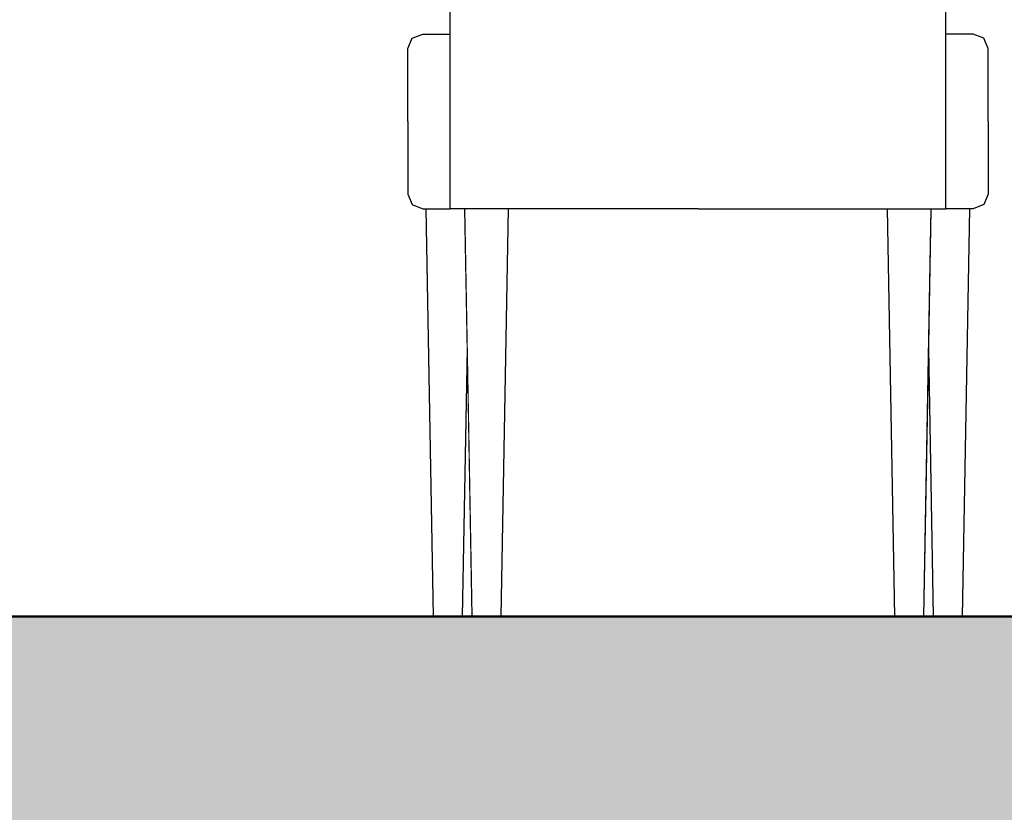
# Model space of a CAD drawing. Header units: millimetres. Extents: x -25478 to 4005, y -8416 to 11348.
# Tile 191 of 256: x -7248 to -6572, y 3346 to 3890. Entities that reach past the tile are written whole.
import ezdxf

# ---------------------------------------------------------------- set-up
doc = ezdxf.new("R2010")
doc.units = ezdxf.units.MM
doc.header["$MEASUREMENT"] = 0
doc.linetypes.add('Wipeout_Contour', pattern=[1000, 0, -1000])
for name, color, linetype in [('POHLED ZÁPADNÍ_1_Konstrukce - nosné', 7, 'Continuous'), ('POHLED ZÁPADNÍ_1_Nové_Konstrukce - krov', 7, 'Continuous'), ('POHLED ZÁPADNÍ_1_Nové_Výplně - Povrchové', 7, 'Continuous'), ('POHLED ZÁPADNÍ_1_Výplně - Povrchové', 7, 'Continuous'), ('POHLED ZÁPADNÍ_1_Výplně – Řezové', 7, 'Continuous')]:
    doc.layers.add(name, color=color, linetype=linetype)

msp = doc.modelspace()

# ---------------------------------------------------------------- wipeouts: each hides what was drawn before it
at = {"color": 254, "linetype": 'Wipeout_Contour', "lineweight": 0, "ltscale": 1235219.686544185}
msp.add_wipeout([(-10530.71, 6480), (-10530.71, 6166.67), (-10528.36, 6166.67), (-10528.36, 4355), (-10500.71, 4355), (-10500.71, 4330), (-10528.36, 4330), (-10528.36, 3480), (-9026.12, 3480), (-9031.12, 3760), (-9033.35, 3760), (-9040.66, 3762.93), (-9043.69, 3770), (-9043.69, 3870), (-9040.66, 3877.07), (-9033.35, 3880), (-9014.54, 3880), (-9014.54, 4280), (-8674.54, 4280), (-8674.54, 3880), (-8655.74, 3880), (-8648.43, 3877.07), (-8645.4, 3870), (-8645.4, 3770), (-8648.43, 3762.93), (-8655.74, 3760), (-8657.97, 3760), (-8662.97, 3480), (-8323.45, 3480), (-8328.45, 3760), (-8330.68, 3760), (-8338, 3762.93), (-8341.02, 3770), (-8341.02, 3870), (-8338, 3877.07), (-8330.68, 3880), (-8311.88, 3880), (-8311.88, 4280), (-7971.88, 4280), (-7971.88, 3880), (-7953.07, 3880), (-7945.76, 3877.07), (-7942.73, 3870), (-7942.73, 3770), (-7945.76, 3762.93), (-7953.07, 3760), (-7955.31, 3760), (-7960.31, 3480), (-7651.16, 3480), (-7656.16, 3760), (-7658.39, 3760), (-7665.7, 3762.93), (-7668.73, 3770), (-7668.73, 3870), (-7665.7, 3877.07), (-7658.39, 3880), (-7639.58, 3880), (-7639.58, 4280), (-7299.58, 4280), (-7299.58, 3880), (-7280.78, 3880), (-7273.47, 3877.07), (-7270.44, 3870), (-7270.44, 3770), (-7273.47, 3762.93), (-7280.78, 3760), (-7283.01, 3760), (-7288.01, 3480), (-6964.1, 3480), (-6969.1, 3760), (-6971.34, 3760), (-6978.65, 3762.93), (-6981.68, 3770), (-6981.68, 3870), (-6978.65, 3877.07), (-6971.34, 3880), (-6952.53, 3880), (-6952.53, 4280), (-6612.53, 4280), (-6612.53, 3880), (-6593.73, 3880), (-6586.42, 3877.07), (-6583.39, 3870), (-6583.39, 3770), (-6586.42, 3762.93), (-6593.73, 3760), (-6595.96, 3760), (-6600.96, 3480), (-4696.21, 3480), (-4701.21, 3760), (-4703.45, 3760), (-4710.76, 3762.93), (-4713.79, 3770), (-4713.79, 3870), (-4710.76, 3877.07), (-4703.45, 3880), (-4684.64, 3880), (-4684.64, 4280), (-4344.64, 4280), (-4344.64, 3880), (-4325.84, 3880), (-4318.53, 3877.07), (-4315.5, 3870), (-4315.5, 3770), (-4318.53, 3762.93), (-4325.84, 3760), (-4328.07, 3760), (-4333.07, 3480), (-3993.55, 3480), (-3998.55, 3760), (-4000.78, 3760), (-4008.09, 3762.93), (-4011.12, 3770), (-4011.12, 3870), (-4008.09, 3877.07), (-4000.78, 3880), (-3981.98, 3880), (-3981.98, 4280), (-3641.98, 4280), (-3641.98, 3880), (-3623.17, 3880), (-3615.86, 3877.07), (-3612.83, 3870), (-3612.83, 3770), (-3615.86, 3762.93), (-3623.17, 3760), (-3625.4, 3760), (-3630.4, 3480), (-3349.22, 3480), (-3354.22, 3760), (-3356.45, 3760), (-3363.76, 3762.93), (-3366.79, 3770), (-3366.79, 3870), (-3363.76, 3877.07), (-3356.45, 3880), (-3337.64, 3880), (-3337.64, 4280), (-2997.64, 4280), (-2997.64, 3880), (-2978.84, 3880), (-2971.53, 3877.07), (-2968.5, 3870), (-2968.5, 3770), (-2971.53, 3762.93), (-2978.84, 3760), (-2981.07, 3760), (-2986.07, 3480), (-2662.17, 3480), (-2667.17, 3760), (-2669.4, 3760), (-2676.71, 3762.93), (-2679.74, 3770), (-2679.74, 3870), (-2676.71, 3877.07), (-2669.4, 3880), (-2650.59, 3880), (-2650.59, 4280), (-2310.59, 4280), (-2310.59, 3880), (-2291.79, 3880), (-2284.48, 3877.07), (-2281.45, 3870), (-2281.45, 3770), (-2284.48, 3762.93), (-2291.79, 3760), (-2294.02, 3760), (-2299.02, 3480), (-771.45, 3480), (-771.45, 4330), (-801.45, 4330), (-801.45, 4355), (-771.45, 4355), (-771.45, 6480)], dxfattribs=at).dxf.layer = 'POHLED ZÁPADNÍ_1_Výplně - Povrchové'

# ---------------------------------------------------------------- next in the draw order: wipeouts: each hides what was drawn before it
at = {"color": 254, "linetype": 'Wipeout_Contour', "lineweight": 0, "ltscale": 31781.295976}
msp.add_wipeout([(-6953.39, 3870), (-6953.39, 3820), (-6952.53, 3820), (-6952.53, 3870)], dxfattribs=at).dxf.layer = 'POHLED ZÁPADNÍ_1_Nové_Výplně - Povrchové'
at = {"color": 254, "linetype": 'Wipeout_Contour', "lineweight": 0, "ltscale": 30595.281881}
msp.add_wipeout([(-6611.68, 3870), (-6612.53, 3870), (-6612.53, 3820), (-6611.68, 3820)], dxfattribs=at).dxf.layer = 'POHLED ZÁPADNÍ_1_Nové_Výplně - Povrchové'
at = {"color": 254, "linetype": 'Wipeout_Contour', "lineweight": 0, "ltscale": 30757.480433}
msp.add_wipeout([(-6912.53, 3760), (-6917.53, 3480), (-6647.53, 3480), (-6652.53, 3760)], dxfattribs=at).dxf.layer = 'POHLED ZÁPADNÍ_1_Výplně - Povrchové'
at = {"color": 254, "linetype": 'Wipeout_Contour', "lineweight": 0, "ltscale": 23377.060828}
msp.add_wipeout([(-6940.82, 3664), (-6944.1, 3480), (-6937.53, 3480)], dxfattribs=at).dxf.layer = 'POHLED ZÁPADNÍ_1_Výplně - Povrchové'
at = {"color": 254, "linetype": 'Wipeout_Contour', "lineweight": 0, "ltscale": 22535.241441}
msp.add_wipeout([(-6627.53, 3480), (-6620.96, 3480), (-6624.25, 3664)], dxfattribs=at).dxf.layer = 'POHLED ZÁPADNÍ_1_Výplně - Povrchové'

# ---------------------------------------------------------------- next in the draw order: wipeouts: each hides what was drawn before it
at = {"color": 254, "linetype": 'Wipeout_Contour', "lineweight": 0, "ltscale": 31832.333138}
msp.add_wipeout([(-6981.68, 3870), (-6981.68, 3820), (-6953.39, 3820), (-6953.39, 3870)], dxfattribs=at).dxf.layer = 'POHLED ZÁPADNÍ_1_Nové_Výplně - Povrchové'
at = {"color": 254, "linetype": 'Wipeout_Contour', "lineweight": 0, "ltscale": 30544.919508}
msp.add_wipeout([(-6611.68, 3870), (-6611.68, 3820), (-6583.39, 3820), (-6583.39, 3870)], dxfattribs=at).dxf.layer = 'POHLED ZÁPADNÍ_1_Nové_Výplně - Povrchové'
at = {"color": 254, "linetype": 'Wipeout_Contour', "lineweight": 0, "ltscale": 39215.637074}
msp.add_wipeout([(-6942.53, 3760), (-6969.1, 3760), (-6964.1, 3480), (-6944.1, 3480), (-6940.82, 3664)], dxfattribs=at).dxf.layer = 'POHLED ZÁPADNÍ_1_Nové_Výplně - Povrchové'
at = {"color": 254, "linetype": 'Wipeout_Contour', "lineweight": 0, "ltscale": 37719.488712}
msp.add_wipeout([(-6622.53, 3760), (-6624.25, 3664), (-6620.96, 3480), (-6600.96, 3480), (-6595.96, 3760)], dxfattribs=at).dxf.layer = 'POHLED ZÁPADNÍ_1_Nové_Výplně - Povrchové'

# ---------------------------------------------------------------- next in the draw order: wipeouts: each hides what was drawn before it
at = {"color": 254, "linetype": 'Wipeout_Contour', "lineweight": 0, "ltscale": 23873.126865}
msp.add_wipeout([(-6953.39, 3870), (-6952.53, 3870), (-6952.53, 3872.14)], dxfattribs=at).dxf.layer = 'POHLED ZÁPADNÍ_1_Nové_Výplně - Povrchové'
at = {"color": 254, "linetype": 'Wipeout_Contour', "lineweight": 0, "ltscale": 22984.927135}
msp.add_wipeout([(-6612.53, 3872.14), (-6612.53, 3870), (-6611.68, 3870)], dxfattribs=at).dxf.layer = 'POHLED ZÁPADNÍ_1_Nové_Výplně - Povrchové'
at = {"color": 254, "linetype": 'Wipeout_Contour', "lineweight": 0, "ltscale": 31684.993598}
msp.add_wipeout([(-6953.39, 3820), (-6953.39, 3770), (-6952.53, 3770), (-6952.53, 3820)], dxfattribs=at).dxf.layer = 'POHLED ZÁPADNÍ_1_Nové_Výplně - Povrchové'
at = {"color": 254, "linetype": 'Wipeout_Contour', "lineweight": 0, "ltscale": 30495.234404}
msp.add_wipeout([(-6612.53, 3770), (-6611.68, 3770), (-6611.68, 3820), (-6612.53, 3820)], dxfattribs=at).dxf.layer = 'POHLED ZÁPADNÍ_1_Nové_Výplně - Povrchové'
at = {"color": 254, "linetype": 'Wipeout_Contour', "lineweight": 0, "ltscale": 31269.308963}
msp.add_wipeout([(-6917.53, 3480), (-6912.53, 3760), (-6942.53, 3760), (-6937.53, 3480)], dxfattribs=at).dxf.layer = 'POHLED ZÁPADNÍ_1_Nové_Výplně - Povrchové'
at = {"color": 254, "linetype": 'Wipeout_Contour', "lineweight": 0, "ltscale": 30246.044452}
msp.add_wipeout([(-6647.53, 3480), (-6627.53, 3480), (-6622.53, 3760), (-6652.53, 3760)], dxfattribs=at).dxf.layer = 'POHLED ZÁPADNÍ_1_Nové_Výplně - Povrchové'

# ---------------------------------------------------------------- next in the draw order: hatches: boundary and pattern name
at = {"layer": 'POHLED ZÁPADNÍ_1_Výplně – Řezové', "linetype": 'Continuous', "lineweight": 13}
msp.add_hatch(color=254, dxfattribs=at).paths.add_polyline_path([(-10980.7, 3180), (-2555.99, 3180), (-2555.99, 3480), (-10980.7, 3480)])

# ---------------------------------------------------------------- next in the draw order: linework, layer by layer
at = {"layer": 'POHLED ZÁPADNÍ_1_Konstrukce - nosné', "color": 7, "linetype": 'Continuous', "lineweight": 50, "flags": 128}
msp.add_lwpolyline([(-771.45, 3480), (-2555.99, 3480), (-10530.71, 3480)], dxfattribs=at)
at = {"layer": 'POHLED ZÁPADNÍ_1_Nové_Konstrukce - krov', "color": 1, "linetype": 'Continuous', "lineweight": 25}
for p, q in [((-6944.1, 3480), (-6940.82, 3664)), ((-6620.96, 3480), (-6624.25, 3664))]:
    msp.add_line(p, q, dxfattribs=at)

# ---------------------------------------------------------------- next in the draw order: wipeouts: each hides what was drawn before it
at = {"color": 254, "linetype": 'Wipeout_Contour', "lineweight": 0, "ltscale": 39842.621271}
msp.add_wipeout([(-6978.65, 3877.07), (-6981.68, 3870), (-6953.39, 3870), (-6952.53, 3872.14), (-6952.53, 3877.07)], dxfattribs=at).dxf.layer = 'POHLED ZÁPADNÍ_1_Nové_Výplně - Povrchové'
at = {"color": 254, "linetype": 'Wipeout_Contour', "lineweight": 0, "ltscale": 38268.017378}
msp.add_wipeout([(-6612.53, 3872.14), (-6611.68, 3870), (-6583.39, 3870), (-6586.42, 3877.07), (-6612.53, 3877.07)], dxfattribs=at).dxf.layer = 'POHLED ZÁPADNÍ_1_Nové_Výplně - Povrchové'
at = {"color": 254, "linetype": 'Wipeout_Contour', "lineweight": 0, "ltscale": 31736.185384}
msp.add_wipeout([(-6981.68, 3820), (-6981.68, 3770), (-6953.39, 3770), (-6953.39, 3820)], dxfattribs=at).dxf.layer = 'POHLED ZÁPADNÍ_1_Nové_Výplně - Povrchové'
at = {"color": 254, "linetype": 'Wipeout_Contour', "lineweight": 0, "ltscale": 30444.706263}
msp.add_wipeout([(-6611.68, 3770), (-6583.39, 3770), (-6583.39, 3820), (-6611.68, 3820)], dxfattribs=at).dxf.layer = 'POHLED ZÁPADNÍ_1_Nové_Výplně - Povrchové'

# ---------------------------------------------------------------- next in the draw order: linework, layer by layer
at = {"layer": 'POHLED ZÁPADNÍ_1_Nové_Konstrukce - krov', "color": 1, "linetype": 'Continuous', "lineweight": 25}
for p, q in [((-6981.68, 3820), (-6981.68, 3870)), ((-6583.39, 3820), (-6583.39, 3870))]:
    msp.add_line(p, q, dxfattribs=at)

# ---------------------------------------------------------------- next in the draw order: wipeouts: each hides what was drawn before it
at = {"color": 254, "linetype": 'Wipeout_Contour', "lineweight": 0, "ltscale": 31884.308833}
msp.add_wipeout([(-6971.34, 3880), (-6978.65, 3877.07), (-6952.53, 3877.07), (-6952.53, 3880)], dxfattribs=at).dxf.layer = 'POHLED ZÁPADNÍ_1_Nové_Výplně - Povrchové'
at = {"color": 254, "linetype": 'Wipeout_Contour', "lineweight": 0, "ltscale": 30625.30806}
msp.add_wipeout([(-6612.53, 3877.07), (-6586.42, 3877.07), (-6593.73, 3880), (-6612.53, 3880)], dxfattribs=at).dxf.layer = 'POHLED ZÁPADNÍ_1_Nové_Výplně - Povrchové'
at = {"color": 254, "linetype": 'Wipeout_Contour', "lineweight": 0, "ltscale": 31635.753884}
msp.add_wipeout([(-6952.53, 3770), (-6953.39, 3770), (-6952.53, 3767.86), (-6952.53, 3768.69)], dxfattribs=at).dxf.layer = 'POHLED ZÁPADNÍ_1_Nové_Výplně - Povrchové'
at = {"color": 254, "linetype": 'Wipeout_Contour', "lineweight": 0, "ltscale": 30443.813236}
msp.add_wipeout([(-6611.68, 3770), (-6612.53, 3770), (-6612.53, 3768.69), (-6612.53, 3767.86)], dxfattribs=at).dxf.layer = 'POHLED ZÁPADNÍ_1_Nové_Výplně - Povrchové'

# ---------------------------------------------------------------- next in the draw order: linework, layer by layer
at = {"layer": 'POHLED ZÁPADNÍ_1_Nové_Konstrukce - krov', "color": 1, "linetype": 'Continuous', "lineweight": 25}
for p, q in [((-6978.65, 3877.07), (-6971.34, 3880)), ((-6586.42, 3877.07), (-6593.73, 3880)), ((-6981.68, 3870), (-6978.65, 3877.07)), ((-6583.39, 3870), (-6586.42, 3877.07))]:
    msp.add_line(p, q, dxfattribs=at)

# ---------------------------------------------------------------- next in the draw order: wipeouts: each hides what was drawn before it
at = {"color": 254, "linetype": 'Wipeout_Contour', "lineweight": 0, "ltscale": 39586.683485}
msp.add_wipeout([(-6981.68, 3770), (-6978.65, 3762.93), (-6952.53, 3762.93), (-6952.53, 3767.86), (-6953.39, 3770)], dxfattribs=at).dxf.layer = 'POHLED ZÁPADNÍ_1_Nové_Výplně - Povrchové'
at = {"color": 254, "linetype": 'Wipeout_Contour', "lineweight": 0, "ltscale": 38001.475414}
msp.add_wipeout([(-6612.53, 3767.86), (-6612.53, 3762.93), (-6586.42, 3762.93), (-6583.39, 3770), (-6611.68, 3770)], dxfattribs=at).dxf.layer = 'POHLED ZÁPADNÍ_1_Nové_Výplně - Povrchové'

# ---------------------------------------------------------------- next in the draw order: linework, layer by layer
at = {"layer": 'POHLED ZÁPADNÍ_1_Nové_Konstrukce - krov', "color": 1, "linetype": 'Continuous', "lineweight": 25}
for p, q in [((-6981.68, 3820), (-6981.68, 3770)), ((-6583.39, 3820), (-6583.39, 3770))]:
    msp.add_line(p, q, dxfattribs=at)

# ---------------------------------------------------------------- next in the draw order: wipeouts: each hides what was drawn before it
at = {"color": 254, "linetype": 'Wipeout_Contour', "lineweight": 0, "ltscale": 31659.094857}
msp.add_wipeout([(-6978.65, 3762.93), (-6971.34, 3760), (-6952.53, 3760), (-6952.53, 3762.93)], dxfattribs=at).dxf.layer = 'POHLED ZÁPADNÍ_1_Nové_Výplně - Povrchové'
at = {"color": 254, "linetype": 'Wipeout_Contour', "lineweight": 0, "ltscale": 30390.767915}
msp.add_wipeout([(-6612.53, 3762.93), (-6612.53, 3760), (-6593.73, 3760), (-6586.42, 3762.93)], dxfattribs=at).dxf.layer = 'POHLED ZÁPADNÍ_1_Nové_Výplně - Povrchové'

# ---------------------------------------------------------------- next in the draw order: linework, layer by layer
at = {"layer": 'POHLED ZÁPADNÍ_1_Nové_Konstrukce - krov', "color": 1, "linetype": 'Continuous', "lineweight": 25}
for p, q in [((-6981.68, 3770), (-6978.65, 3762.93)), ((-6583.39, 3770), (-6586.42, 3762.93)), ((-6978.65, 3762.93), (-6971.34, 3760)), ((-6971.34, 3760), (-6969.1, 3760)), ((-6964.1, 3480), (-6969.1, 3760)), ((-6600.96, 3480), (-6595.96, 3760)), ((-6593.73, 3760), (-6595.96, 3760)), ((-6586.42, 3762.93), (-6593.73, 3760))]:
    msp.add_line(p, q, dxfattribs=at)

# ---------------------------------------------------------------- next in the draw order: wipeouts: each hides what was drawn before it
at = {"color": 254, "linetype": 'Wipeout_Contour', "lineweight": 0, "ltscale": 31320.336988}
msp.add_wipeout([(-6782.53, 3760.76), (-6782.53, 3761.34), (-6952.53, 3761.34), (-6952.53, 3760.76)], dxfattribs=at).dxf.layer = 'POHLED ZÁPADNÍ_1_Nové_Výplně - Povrchové'

# ---------------------------------------------------------------- next in the draw order: wipeouts: each hides what was drawn before it
at = {"color": 254, "linetype": 'Wipeout_Contour', "lineweight": 0, "ltscale": 31321.591126}
msp.add_wipeout([(-6782.53, 3761.34), (-6782.53, 3762.07), (-6952.53, 3762.07), (-6952.53, 3761.34)], dxfattribs=at).dxf.layer = 'POHLED ZÁPADNÍ_1_Nové_Výplně - Povrchové'

# ---------------------------------------------------------------- next in the draw order: wipeouts: each hides what was drawn before it
at = {"color": 254, "linetype": 'Wipeout_Contour', "lineweight": 0, "ltscale": 31323.118289}
msp.add_wipeout([(-6782.53, 3762.07), (-6782.53, 3762.93), (-6952.53, 3762.93), (-6952.53, 3762.07)], dxfattribs=at).dxf.layer = 'POHLED ZÁPADNÍ_1_Nové_Výplně - Povrchové'

# ---------------------------------------------------------------- next in the draw order: wipeouts: each hides what was drawn before it
at = {"color": 254, "linetype": 'Wipeout_Contour', "lineweight": 0, "ltscale": 31324.892474}
msp.add_wipeout([(-6782.53, 3762.93), (-6782.53, 3763.91), (-6952.53, 3763.91), (-6952.53, 3762.93)], dxfattribs=at).dxf.layer = 'POHLED ZÁPADNÍ_1_Nové_Výplně - Povrchové'

# ---------------------------------------------------------------- next in the draw order: linework, layer by layer
at = {"layer": 'POHLED ZÁPADNÍ_1_Nové_Konstrukce - krov', "color": 1, "linetype": 'Continuous', "lineweight": 25}
for p, q in [((-6969.1, 3760), (-6952.53, 3760)), ((-6952.53, 3760.09), (-6952.53, 3760.34)), ((-6952.53, 3760), (-6952.53, 3760.09)), ((-6942.53, 3760), (-6952.53, 3760)), ((-6912.53, 3760), (-6942.53, 3760)), ((-6937.53, 3480), (-6942.53, 3760)), ((-6917.53, 3480), (-6912.53, 3760))]:
    msp.add_line(p, q, dxfattribs=at)

# ---------------------------------------------------------------- next in the draw order: wipeouts: each hides what was drawn before it
at = {"color": 254, "linetype": 'Wipeout_Contour', "lineweight": 0, "ltscale": 31326.883452}
msp.add_wipeout([(-6782.53, 3763.91), (-6782.53, 3765), (-6952.53, 3765), (-6952.53, 3763.91)], dxfattribs=at).dxf.layer = 'POHLED ZÁPADNÍ_1_Nové_Výplně - Povrchové'
at = {"color": 254, "linetype": 'Wipeout_Contour', "lineweight": 0, "ltscale": 23116.19866}
msp.add_wipeout([(-6782.53, 3760), (-6612.53, 3760), (-6782.53, 3760.09)], dxfattribs=at).dxf.layer = 'POHLED ZÁPADNÍ_1_Nové_Výplně - Povrchové'

# ---------------------------------------------------------------- next in the draw order: linework, layer by layer
at = {"layer": 'POHLED ZÁPADNÍ_1_Nové_Konstrukce - krov', "color": 1, "linetype": 'Continuous', "lineweight": 25}
for p, q in [((-6952.53, 3760.76), (-6952.53, 3761.34)), ((-6952.53, 3760.34), (-6952.53, 3760.76))]:
    msp.add_line(p, q, dxfattribs=at)

# ---------------------------------------------------------------- next in the draw order: wipeouts: each hides what was drawn before it
at = {"color": 254, "linetype": 'Wipeout_Contour', "lineweight": 0, "ltscale": 31329.057284}
msp.add_wipeout([(-6782.53, 3765), (-6782.53, 3766.17), (-6952.53, 3766.17), (-6952.53, 3765)], dxfattribs=at).dxf.layer = 'POHLED ZÁPADNÍ_1_Nové_Výplně - Povrchové'
at = {"color": 254, "linetype": 'Wipeout_Contour', "lineweight": 0, "ltscale": 23116.406156}
msp.add_wipeout([(-6782.53, 3760.09), (-6612.53, 3760.09), (-6782.53, 3760.34)], dxfattribs=at).dxf.layer = 'POHLED ZÁPADNÍ_1_Nové_Výplně - Povrchové'

# ---------------------------------------------------------------- next in the draw order: linework, layer by layer
at = {"layer": 'POHLED ZÁPADNÍ_1_Nové_Konstrukce - krov', "color": 1, "linetype": 'Continuous', "lineweight": 25}
msp.add_line((-6952.53, 3761.34), (-6952.53, 3762.07), dxfattribs=at)

# ---------------------------------------------------------------- next in the draw order: wipeouts: each hides what was drawn before it
at = {"color": 254, "linetype": 'Wipeout_Contour', "lineweight": 0, "ltscale": 31331.376886}
msp.add_wipeout([(-6782.53, 3766.17), (-6782.53, 3767.41), (-6952.53, 3767.41), (-6952.53, 3766.17)], dxfattribs=at).dxf.layer = 'POHLED ZÁPADNÍ_1_Nové_Výplně - Povrchové'
at = {"color": 254, "linetype": 'Wipeout_Contour', "lineweight": 0, "ltscale": 23116.859909}
msp.add_wipeout([(-6782.53, 3760.34), (-6612.53, 3760.34), (-6782.53, 3760.76)], dxfattribs=at).dxf.layer = 'POHLED ZÁPADNÍ_1_Nové_Výplně - Povrchové'

# ---------------------------------------------------------------- next in the draw order: linework, layer by layer
at = {"layer": 'POHLED ZÁPADNÍ_1_Nové_Konstrukce - krov', "color": 1, "linetype": 'Continuous', "lineweight": 25}
for p, q in [((-6952.53, 3762.93), (-6952.53, 3763.91)), ((-6952.53, 3762.07), (-6952.53, 3762.93))]:
    msp.add_line(p, q, dxfattribs=at)

# ---------------------------------------------------------------- next in the draw order: wipeouts: each hides what was drawn before it
at = {"color": 254, "linetype": 'Wipeout_Contour', "lineweight": 0, "ltscale": 31333.802661}
msp.add_wipeout([(-6782.53, 3767.41), (-6782.53, 3768.69), (-6952.53, 3768.69), (-6952.53, 3767.41)], dxfattribs=at).dxf.layer = 'POHLED ZÁPADNÍ_1_Nové_Výplně - Povrchové'
at = {"color": 254, "linetype": 'Wipeout_Contour', "lineweight": 0, "ltscale": 30725.682703}
msp.add_wipeout([(-6782.53, 3760.76), (-6612.53, 3760.76), (-6612.53, 3761.34), (-6782.53, 3761.34)], dxfattribs=at).dxf.layer = 'POHLED ZÁPADNÍ_1_Nové_Výplně - Povrchové'

# ---------------------------------------------------------------- next in the draw order: linework, layer by layer
at = {"layer": 'POHLED ZÁPADNÍ_1_Nové_Konstrukce - krov', "color": 1, "linetype": 'Continuous', "lineweight": 25}
msp.add_line((-6952.53, 3763.91), (-6952.53, 3765), dxfattribs=at)

# ---------------------------------------------------------------- next in the draw order: wipeouts: each hides what was drawn before it
at = {"color": 254, "linetype": 'Wipeout_Contour', "lineweight": 0, "ltscale": 31336.293168}
msp.add_wipeout([(-6782.53, 3768.69), (-6782.53, 3770), (-6952.53, 3770), (-6952.53, 3768.69)], dxfattribs=at).dxf.layer = 'POHLED ZÁPADNÍ_1_Nové_Výplně - Povrchové'
at = {"color": 254, "linetype": 'Wipeout_Contour', "lineweight": 0, "ltscale": 30726.961114}
msp.add_wipeout([(-6782.53, 3761.34), (-6612.53, 3761.34), (-6612.53, 3762.07), (-6782.53, 3762.07)], dxfattribs=at).dxf.layer = 'POHLED ZÁPADNÍ_1_Nové_Výplně - Povrchové'

# ---------------------------------------------------------------- next in the draw order: linework, layer by layer
at = {"layer": 'POHLED ZÁPADNÍ_1_Nové_Konstrukce - krov', "color": 1, "linetype": 'Continuous', "lineweight": 25}
msp.add_line((-6952.53, 3765), (-6952.53, 3766.17), dxfattribs=at)

# ---------------------------------------------------------------- next in the draw order: wipeouts: each hides what was drawn before it
at = {"color": 254, "linetype": 'Wipeout_Contour', "lineweight": 0, "ltscale": 31444.610223}
msp.add_wipeout([(-6782.53, 3770), (-6782.53, 3880), (-6952.53, 3880), (-6952.53, 3770)], dxfattribs=at).dxf.layer = 'POHLED ZÁPADNÍ_1_Nové_Výplně - Povrchové'
at = {"color": 254, "linetype": 'Wipeout_Contour', "lineweight": 0, "ltscale": 30728.517834}
msp.add_wipeout([(-6782.53, 3762.07), (-6612.53, 3762.07), (-6612.53, 3762.93), (-6782.53, 3762.93)], dxfattribs=at).dxf.layer = 'POHLED ZÁPADNÍ_1_Nové_Výplně - Povrchové'

# ---------------------------------------------------------------- next in the draw order: linework, layer by layer
at = {"layer": 'POHLED ZÁPADNÍ_1_Nové_Konstrukce - krov', "color": 1, "linetype": 'Continuous', "lineweight": 25}
for p, q in [((-6952.53, 3768.69), (-6952.53, 3770)), ((-6952.53, 3767.41), (-6952.53, 3768.69)), ((-6952.53, 3766.17), (-6952.53, 3767.41))]:
    msp.add_line(p, q, dxfattribs=at)

# ---------------------------------------------------------------- next in the draw order: wipeouts: each hides what was drawn before it
at = {"color": 254, "linetype": 'Wipeout_Contour', "lineweight": 0, "ltscale": 31737.807953}
msp.add_wipeout([(-6782.53, 3880), (-6782.53, 4065.86), (-6952.53, 4065.86), (-6952.53, 3880)], dxfattribs=at).dxf.layer = 'POHLED ZÁPADNÍ_1_Nové_Výplně - Povrchové'
at = {"color": 254, "linetype": 'Wipeout_Contour', "lineweight": 0, "ltscale": 30730.326351}
msp.add_wipeout([(-6782.53, 3762.93), (-6612.53, 3762.93), (-6612.53, 3763.91), (-6782.53, 3763.91)], dxfattribs=at).dxf.layer = 'POHLED ZÁPADNÍ_1_Nové_Výplně - Povrchové'

# ---------------------------------------------------------------- next in the draw order: linework, layer by layer
at = {"layer": 'POHLED ZÁPADNÍ_1_Nové_Konstrukce - krov', "color": 1, "linetype": 'Continuous', "lineweight": 25}
for p, q in [((-6952.53, 3880), (-6952.53, 4065.86)), ((-6971.34, 3880), (-6952.53, 3880)), ((-6952.53, 3770), (-6952.53, 3880)), ((-6782.53, 3760), (-6912.53, 3760)), ((-6782.53, 3760), (-6652.53, 3760)), ((-6652.53, 3760), (-6622.53, 3760)), ((-6647.53, 3480), (-6652.53, 3760)), ((-6627.53, 3480), (-6622.53, 3760)), ((-6622.53, 3760), (-6612.53, 3760)), ((-6612.53, 3760.09), (-6612.53, 3760.34)), ((-6612.53, 3760), (-6612.53, 3760.09)), ((-6595.96, 3760), (-6612.53, 3760))]:
    msp.add_line(p, q, dxfattribs=at)

# ---------------------------------------------------------------- next in the draw order: wipeouts: each hides what was drawn before it
at = {"color": 254, "linetype": 'Wipeout_Contour', "lineweight": 0, "ltscale": 30732.355854}
msp.add_wipeout([(-6782.53, 3763.91), (-6612.53, 3763.91), (-6612.53, 3765), (-6782.53, 3765)], dxfattribs=at).dxf.layer = 'POHLED ZÁPADNÍ_1_Nové_Výplně - Povrchové'

# ---------------------------------------------------------------- next in the draw order: linework, layer by layer
at = {"layer": 'POHLED ZÁPADNÍ_1_Nové_Konstrukce - krov', "color": 1, "linetype": 'Continuous', "lineweight": 25}
for p, q in [((-6612.53, 3760.76), (-6612.53, 3761.34)), ((-6612.53, 3760.34), (-6612.53, 3760.76))]:
    msp.add_line(p, q, dxfattribs=at)

# ---------------------------------------------------------------- next in the draw order: wipeouts: each hides what was drawn before it
at = {"color": 254, "linetype": 'Wipeout_Contour', "lineweight": 0, "ltscale": 30734.571741}
msp.add_wipeout([(-6782.53, 3765), (-6612.53, 3765), (-6612.53, 3766.17), (-6782.53, 3766.17)], dxfattribs=at).dxf.layer = 'POHLED ZÁPADNÍ_1_Nové_Výplně - Povrchové'

# ---------------------------------------------------------------- next in the draw order: linework, layer by layer
at = {"layer": 'POHLED ZÁPADNÍ_1_Nové_Konstrukce - krov', "color": 1, "linetype": 'Continuous', "lineweight": 25}
msp.add_line((-6612.53, 3761.34), (-6612.53, 3762.07), dxfattribs=at)

# ---------------------------------------------------------------- next in the draw order: wipeouts: each hides what was drawn before it
at = {"color": 254, "linetype": 'Wipeout_Contour', "lineweight": 0, "ltscale": 30736.936212}
msp.add_wipeout([(-6782.53, 3766.17), (-6612.53, 3766.17), (-6612.53, 3767.41), (-6782.53, 3767.41)], dxfattribs=at).dxf.layer = 'POHLED ZÁPADNÍ_1_Nové_Výplně - Povrchové'

# ---------------------------------------------------------------- next in the draw order: linework, layer by layer
at = {"layer": 'POHLED ZÁPADNÍ_1_Nové_Konstrukce - krov', "color": 1, "linetype": 'Continuous', "lineweight": 25}
for p, q in [((-6612.53, 3762.93), (-6612.53, 3763.91)), ((-6612.53, 3762.07), (-6612.53, 3762.93))]:
    msp.add_line(p, q, dxfattribs=at)

# ---------------------------------------------------------------- next in the draw order: wipeouts: each hides what was drawn before it
at = {"color": 254, "linetype": 'Wipeout_Contour', "lineweight": 0, "ltscale": 30739.408903}
msp.add_wipeout([(-6782.53, 3767.41), (-6612.53, 3767.41), (-6612.53, 3768.69), (-6782.53, 3768.69)], dxfattribs=at).dxf.layer = 'POHLED ZÁPADNÍ_1_Nové_Výplně - Povrchové'

# ---------------------------------------------------------------- next in the draw order: linework, layer by layer
at = {"layer": 'POHLED ZÁPADNÍ_1_Nové_Konstrukce - krov', "color": 1, "linetype": 'Continuous', "lineweight": 25}
msp.add_line((-6612.53, 3763.91), (-6612.53, 3765), dxfattribs=at)

# ---------------------------------------------------------------- next in the draw order: wipeouts: each hides what was drawn before it
at = {"color": 254, "linetype": 'Wipeout_Contour', "lineweight": 0, "ltscale": 30741.94757}
msp.add_wipeout([(-6782.53, 3768.69), (-6612.53, 3768.69), (-6612.53, 3770), (-6782.53, 3770)], dxfattribs=at).dxf.layer = 'POHLED ZÁPADNÍ_1_Nové_Výplně - Povrchové'

# ---------------------------------------------------------------- next in the draw order: linework, layer by layer
at = {"layer": 'POHLED ZÁPADNÍ_1_Nové_Konstrukce - krov', "color": 1, "linetype": 'Continuous', "lineweight": 25}
msp.add_line((-6612.53, 3765), (-6612.53, 3766.17), dxfattribs=at)

# ---------------------------------------------------------------- next in the draw order: wipeouts: each hides what was drawn before it
at = {"color": 254, "linetype": 'Wipeout_Contour', "lineweight": 0, "ltscale": 30852.344473}
msp.add_wipeout([(-6782.53, 3770), (-6612.53, 3770), (-6612.53, 3880), (-6782.53, 3880)], dxfattribs=at).dxf.layer = 'POHLED ZÁPADNÍ_1_Nové_Výplně - Povrchové'

# ---------------------------------------------------------------- next in the draw order: linework, layer by layer
at = {"layer": 'POHLED ZÁPADNÍ_1_Nové_Konstrukce - krov', "color": 1, "linetype": 'Continuous', "lineweight": 25}
for p, q in [((-6612.53, 3768.69), (-6612.53, 3770)), ((-6612.53, 3767.41), (-6612.53, 3768.69)), ((-6612.53, 3766.17), (-6612.53, 3767.41))]:
    msp.add_line(p, q, dxfattribs=at)

# ---------------------------------------------------------------- next in the draw order: wipeouts: each hides what was drawn before it
at = {"color": 254, "linetype": 'Wipeout_Contour', "lineweight": 0, "ltscale": 31151.103858}
msp.add_wipeout([(-6782.53, 3880), (-6612.53, 3880), (-6612.53, 4065.86), (-6782.53, 4065.86)], dxfattribs=at).dxf.layer = 'POHLED ZÁPADNÍ_1_Nové_Výplně - Povrchové'

# ---------------------------------------------------------------- next in the draw order: linework, layer by layer
at = {"layer": 'POHLED ZÁPADNÍ_1_Nové_Konstrukce - krov', "color": 1, "linetype": 'Continuous', "lineweight": 25}
for p, q in [((-6612.53, 3880), (-6612.53, 4065.86)), ((-6612.53, 3770), (-6612.53, 3880)), ((-6593.73, 3880), (-6612.53, 3880))]:
    msp.add_line(p, q, dxfattribs=at)

doc.saveas('drawing.dxf')
